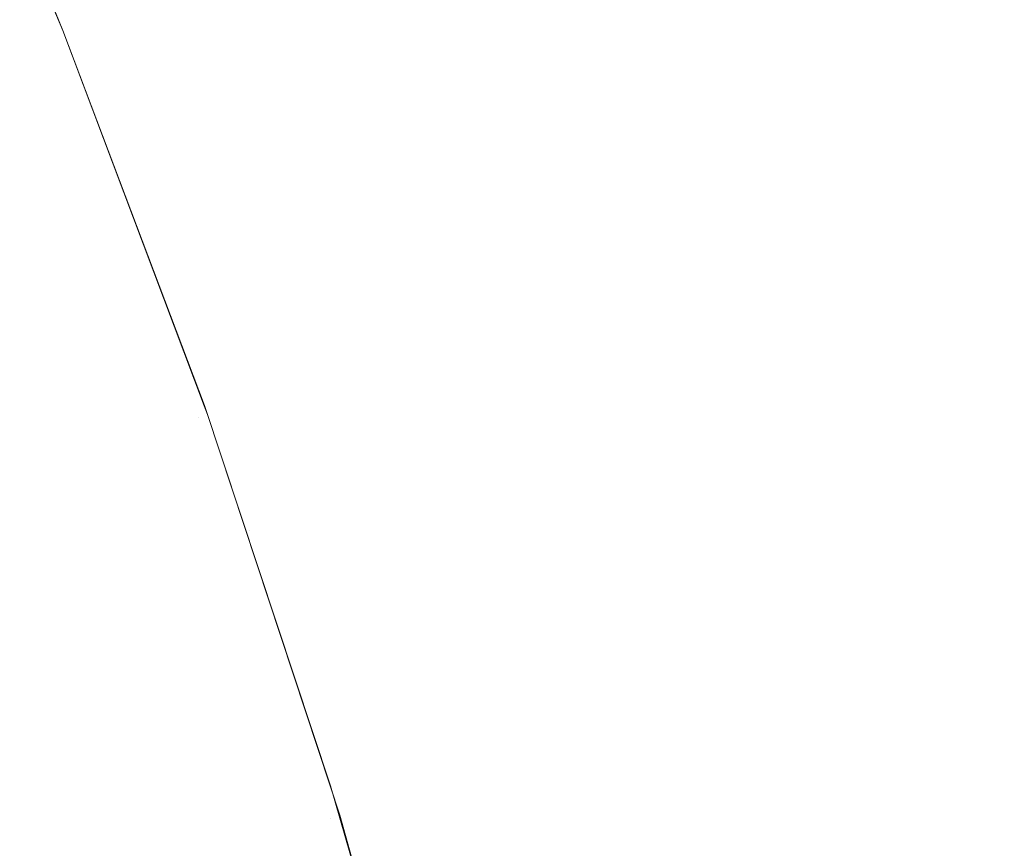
# Model space of a CAD drawing. Header units: centimetres. Extents: x -26.3 to 27.5, y 5.9 to 64.6.
# Tile 200 of 256: x -8.19414 to -8.18424, y 7.62916 to 7.6375. Entities that reach past the tile are written whole.
import ezdxf

# ---------------------------------------------------------------- set-up
doc = ezdxf.new("R2010")
doc.units = ezdxf.units.CM
doc.header["$LTSCALE"] = 2.54
doc.layers.add('Lucido design-1', color=7, linetype='Continuous')

# ---------------------------------------------------------------- blocks, each defined once
blk = doc.blocks.new('Gruppo-3-1')
at = {"color": 7, "linetype": 'Continuous', "lineweight": 9}
for points, invisible_edges in [([(-8.1955012, 7.641363, -743.8185239), (-8.1938367, 7.6374622, -743.8185239), (-8.1940837, 7.637363, -743.8226564), (-8.1957437, 7.6412533, -743.8226564)], 15), ([(-8.1955012, 7.641363, -779.9185239), (-8.1938367, 7.6374622, -779.9185239), (-8.1940837, 7.637363, -779.9226564), (-8.1957437, 7.6412533, -779.9226564)], 15), ([(-8.195287, 7.6411033, -743.814164), (-8.1937485, 7.6374977, -743.814164), (-8.1938367, 7.6374622, -743.8185239), (-8.1955012, 7.641363, -743.8185239)], 14), ([(-8.195287, 7.6411033, -779.914164), (-8.1937485, 7.6374977, -779.914164), (-8.1938367, 7.6374622, -779.9185239), (-8.1955012, 7.641363, -779.9185239)], 14), ([(-8.1957437, 7.6412533, -743.8226564), (-8.1940837, 7.637363, -743.8226564), (-8.1944888, 7.6372002, -743.8267707), (-8.1961415, 7.6410735, -743.8267707)], 15), ([(-8.1957437, 7.6412533, -779.9226564), (-8.1940837, 7.637363, -779.9226564), (-8.1944888, 7.6372002, -779.9267707), (-8.1961415, 7.6410735, -779.9267707)], 15), ([(-8.1952812, 7.6411058, -743.614164), (-8.1937048, 7.6373887, -743.614164), (-8.193707, 7.6373878, -743.814164), (-8.1937485, 7.6374977, -743.814164)], 10), ([(-8.1941356, 7.6384803, -743.6124391), (-8.1937048, 7.6373887, -743.614164), (-8.1952812, 7.6411058, -743.614164)], 9), ([(-8.1952812, 7.6411058, -779.714164), (-8.1937048, 7.6373887, -779.714164), (-8.193707, 7.6373878, -779.914164), (-8.1937485, 7.6374977, -779.914164)], 10), ([(-8.1941356, 7.6384803, -779.7124391), (-8.1937048, 7.6373887, -779.714164), (-8.1952812, 7.6411058, -779.714164)], 9), ([(-8.1937048, 7.6373887, -743.614164), (-8.1941356, 7.6384803, -743.6124391), (-8.1929331, 7.635437, -743.6124584)], 11), ([(-8.1941356, 7.6384803, -743.6124391), (-8.1940941, 7.6384803, -743.6107149), (-8.1928921, 7.635437, -743.6107534), (-8.1929331, 7.635437, -743.6124584)], 15), ([(-8.1937048, 7.6373887, -779.714164), (-8.1941356, 7.6384803, -779.7124391), (-8.1929331, 7.635437, -779.7124584)], 11), ([(-8.1941356, 7.6384803, -779.7124391), (-8.1940941, 7.6384803, -779.7107149), (-8.1928921, 7.635437, -779.7107534), (-8.1929331, 7.635437, -779.7124584)], 15), ([(-8.1928238, 7.635437, -743.6090489), (-8.1928921, 7.635437, -743.6107534), (-8.1940941, 7.6384803, -743.6107149), (-8.194025, 7.6384803, -743.6089911)], 15), ([(-8.1928238, 7.635437, -779.7090489), (-8.1928921, 7.635437, -779.7107534), (-8.1940941, 7.6384803, -779.7107149), (-8.194025, 7.6384803, -779.7089911)], 15), ([(-8.194025, 7.6384803, -743.6089911), (-8.1939283, 7.6384803, -743.6072693), (-8.1927282, 7.635437, -743.6073463), (-8.1928238, 7.635437, -743.6090489)], 15), ([(-8.194025, 7.6384803, -779.7089911), (-8.1939283, 7.6384803, -779.7072693), (-8.1927282, 7.635437, -779.7073463), (-8.1928238, 7.635437, -779.7090489)], 15), ([(-8.1926052, 7.635437, -743.6056446), (-8.1927282, 7.635437, -743.6073463), (-8.1939283, 7.6384803, -743.6072693), (-8.193804, 7.6384803, -743.6055483)], 15), ([(-8.1926052, 7.635437, -779.7056446), (-8.1927282, 7.635437, -779.7073463), (-8.1939283, 7.6384803, -779.7072693), (-8.193804, 7.6384803, -779.7055483)], 15), ([(-8.193804, 7.6384803, -743.6055483), (-8.1936522, 7.6384803, -743.6038308), (-8.1924551, 7.635437, -743.6039462), (-8.1926052, 7.635437, -743.6056446)], 15), ([(-8.193804, 7.6384803, -779.7055483), (-8.1936522, 7.6384803, -779.7038308), (-8.1924551, 7.635437, -779.7039462), (-8.1926052, 7.635437, -779.7056446)], 15), ([(-8.1922776, 7.635437, -743.6022492), (-8.1924551, 7.635437, -743.6039462), (-8.1936522, 7.6384803, -743.6038308), (-8.1934727, 7.6384803, -743.6021145)], 15), ([(-8.1922776, 7.635437, -779.7022492), (-8.1924551, 7.635437, -779.7039462), (-8.1936522, 7.6384803, -779.7038308), (-8.1934727, 7.6384803, -779.7021145)], 15), ([(-8.1934727, 7.6384803, -743.6021145), (-8.1932659, 7.6384803, -743.6004029), (-8.1920732, 7.635437, -743.6005567), (-8.1922776, 7.635437, -743.6022492)], 15), ([(-8.1934727, 7.6384803, -779.7021145), (-8.1932659, 7.6384803, -779.7004029), (-8.1920732, 7.635437, -779.7005567), (-8.1922776, 7.635437, -779.7022492)], 15), ([(-8.1918414, 7.635437, -743.5988659), (-8.1920732, 7.635437, -743.6005567), (-8.1932659, 7.6384803, -743.6004029), (-8.1930315, 7.6384803, -743.598693)], 15), ([(-8.1918414, 7.635437, -779.6988659), (-8.1920732, 7.635437, -779.7005567), (-8.1932659, 7.6384803, -779.7004029), (-8.1930315, 7.6384803, -779.698693)], 15), ([(-8.1930315, 7.6384803, -743.598693), (-8.19277, 7.6384803, -743.5969891), (-8.1915828, 7.635437, -743.5971811), (-8.1918414, 7.635437, -743.5988659)], 15), ([(-8.1930315, 7.6384803, -779.698693), (-8.19277, 7.6384803, -779.6969891), (-8.1915828, 7.635437, -779.6971811), (-8.1918414, 7.635437, -779.6988659)], 15), ([(-8.1912969, 7.635437, -743.5954984), (-8.1915828, 7.635437, -743.5971811), (-8.19277, 7.6384803, -743.5969891), (-8.1924809, 7.6384803, -743.5952874)], 15), ([(-8.1912969, 7.635437, -779.6954984), (-8.1915828, 7.635437, -779.6971811), (-8.19277, 7.6384803, -779.6969891), (-8.1924809, 7.6384803, -779.6952874)], 15), ([(-8.1924809, 7.6384803, -743.5952874), (-8.192165, 7.6384803, -743.593593), (-8.1909845, 7.635437, -743.5938229), (-8.1912969, 7.635437, -743.5954984)], 15), ([(-8.1924809, 7.6384803, -779.6952874), (-8.192165, 7.6384803, -779.693593), (-8.1909845, 7.635437, -779.6938229), (-8.1912969, 7.635437, -779.6954984)], 15), ([(-8.1906448, 7.635437, -743.5921501), (-8.1909845, 7.635437, -743.5938229), (-8.192165, 7.6384803, -743.593593), (-8.1918214, 7.6384803, -743.5919013)], 15), ([(-8.1906448, 7.635437, -779.6921501), (-8.1909845, 7.635437, -779.6938229), (-8.192165, 7.6384803, -779.693593), (-8.1918214, 7.6384803, -779.6919013)], 15), ([(-8.1918214, 7.6384803, -743.5919013), (-8.1914514, 7.6384803, -743.5902181), (-8.1902789, 7.635437, -743.5904857), (-8.1906448, 7.635437, -743.5921501)], 15), ([(-8.1918214, 7.6384803, -779.6919013), (-8.1914514, 7.6384803, -779.6902181), (-8.1902789, 7.635437, -779.6904857), (-8.1906448, 7.635437, -779.6921501)], 15), ([(-8.1898857, 7.635437, -743.5888244), (-8.1902789, 7.635437, -743.5904857), (-8.1914514, 7.6384803, -743.5902181), (-8.1910537, 7.6384803, -743.588538)], 15), ([(-8.1898857, 7.635437, -779.6888244), (-8.1902789, 7.635437, -779.6904857), (-8.1914514, 7.6384803, -779.6902181), (-8.1910537, 7.6384803, -779.688538)], 15), ([(-8.1910537, 7.6384803, -743.588538), (-8.19063, 7.6384803, -743.5868677), (-8.1894667, 7.635437, -743.5871728), (-8.1898857, 7.635437, -743.5888244)], 15), ([(-8.1910537, 7.6384803, -779.688538), (-8.19063, 7.6384803, -779.6868677), (-8.1894667, 7.635437, -779.6871728), (-8.1898857, 7.635437, -779.6888244)], 15), ([(-8.1890203, 7.635437, -743.5855247), (-8.1894667, 7.635437, -743.5871728), (-8.19063, 7.6384803, -743.5868677), (-8.1901786, 7.6384803, -743.585201)], 15), ([(-8.1890203, 7.635437, -779.6855247), (-8.1894667, 7.635437, -779.6871728), (-8.19063, 7.6384803, -779.6868677), (-8.1901786, 7.6384803, -779.685201)], 15), ([(-8.1901786, 7.6384803, -743.585201), (-8.1897016, 7.6384803, -743.5835454), (-8.1885487, 7.635437, -743.5838876), (-8.1890203, 7.635437, -743.5855247)], 15), ([(-8.1901786, 7.6384803, -779.685201), (-8.1897016, 7.6384803, -779.6835454), (-8.1885487, 7.635437, -779.6838876), (-8.1890203, 7.635437, -779.6855247)], 15), ([(-8.1880497, 7.635437, -743.5822544), (-8.1885487, 7.635437, -743.5838876), (-8.1897016, 7.6384803, -743.5835454), (-8.189197, 7.6384803, -743.5818938)], 15), ([(-8.1880497, 7.635437, -779.6822544), (-8.1885487, 7.635437, -779.6838876), (-8.1897016, 7.6384803, -779.6835454), (-8.189197, 7.6384803, -779.6818938)], 15), ([(-8.189197, 7.6384803, -743.5818938), (-8.1886672, 7.6384803, -743.5802545), (-8.1875258, 7.635437, -743.5806335), (-8.1880497, 7.635437, -743.5822544)], 15), ([(-8.189197, 7.6384803, -779.6818938), (-8.1886672, 7.6384803, -779.6802545), (-8.1875258, 7.635437, -779.6806335), (-8.1880497, 7.635437, -779.6822544)], 15), ([(-8.1869747, 7.635437, -743.579017), (-8.1875258, 7.635437, -743.5806335), (-8.1886672, 7.6384803, -743.5802545), (-8.1881098, 7.6384803, -743.5786198)], 15), ([(-8.1869747, 7.635437, -779.679017), (-8.1875258, 7.635437, -779.6806335), (-8.1886672, 7.6384803, -779.6802545), (-8.1881098, 7.6384803, -779.6786198)], 15), ([(-8.1881098, 7.6384803, -743.5786198), (-8.1875279, 7.6384803, -743.5769985), (-8.1863993, 7.635437, -743.5774139), (-8.1869747, 7.635437, -743.579017)], 15), ([(-8.1881098, 7.6384803, -779.6786198), (-8.1875279, 7.6384803, -779.6769985), (-8.1863993, 7.635437, -779.6774139), (-8.1869747, 7.635437, -779.679017)], 15), ([(-8.1857965, 7.635437, -743.5758157), (-8.1863993, 7.635437, -743.5774139), (-8.1875279, 7.6384803, -743.5769985), (-8.1869183, 7.6384803, -743.5753823)], 15), ([(-8.1857965, 7.635437, -779.6758157), (-8.1863993, 7.635437, -779.6774139), (-8.1875279, 7.6384803, -779.6769985), (-8.1869183, 7.6384803, -779.6753823)], 15), ([(-8.1869183, 7.6384803, -743.5753823), (-8.1862848, 7.6384803, -743.5737807), (-8.1851701, 7.635437, -743.574232), (-8.1857965, 7.635437, -743.5758157)], 15), ([(-8.1869183, 7.6384803, -779.6753823), (-8.1862848, 7.6384803, -779.6737807), (-8.1851701, 7.635437, -779.674232), (-8.1857965, 7.635437, -779.6758157)], 15), ([(-8.1845163, 7.635437, -743.5726538), (-8.1851701, 7.635437, -743.574232), (-8.1862848, 7.6384803, -743.5737807), (-8.1856236, 7.6384803, -743.5721846)], 15), ([(-8.1845163, 7.635437, -779.6726538), (-8.1851701, 7.635437, -779.674232), (-8.1862848, 7.6384803, -779.6737807), (-8.1856236, 7.6384803, -779.6721846)], 15), ([(-8.1856236, 7.6384803, -743.5721846), (-8.1849392, 7.6384803, -743.5706044), (-8.1838395, 7.635437, -743.5710912), (-8.1845163, 7.635437, -743.5726538)], 15), ([(-8.1856236, 7.6384803, -779.6721846), (-8.1849392, 7.6384803, -779.6706044), (-8.1838395, 7.635437, -779.6710912), (-8.1845163, 7.635437, -779.6726538)], 15), ([(-8.1831354, 7.635437, -743.5695345), (-8.1838395, 7.635437, -743.5710912), (-8.1849392, 7.6384803, -743.5706044), (-8.1842271, 7.6384803, -743.5690301)], 15), ([(-8.1831354, 7.635437, -779.6695345), (-8.1838395, 7.635437, -779.6710912), (-8.1849392, 7.6384803, -779.6706044), (-8.1842271, 7.6384803, -779.6690301)], 15), ([(-25.9865374, 7.6375578, -743.1213993), (-25.9865374, 7.6344086, -743.120209), (27.1134626, 7.6344086, -743.120209), (27.1134626, 7.6375578, -743.1213993)], 10), ([(-25.9865374, 7.6375578, -779.2213993), (-25.9865374, 7.6344086, -779.220209), (27.1134626, 7.6344086, -779.220209), (27.1134626, 7.6375578, -779.2213993)], 10), ([(-8.1938367, 7.6374622, -743.8185239), (-8.1937485, 7.6374977, -743.814164), (-8.193707, 7.6373878, -743.814164)], 9), ([(-8.1938367, 7.6374622, -779.9185239), (-8.1937485, 7.6374977, -779.914164), (-8.193707, 7.6373878, -779.914164)], 9), ([(-8.1938367, 7.6374622, -743.8185239), (-8.1923393, 7.6334943, -743.8185239), (-8.1925903, 7.6334056, -743.8226564), (-8.1940837, 7.637363, -743.8226564)], 15), ([(-8.1938367, 7.6374622, -779.9185239), (-8.1923393, 7.6334943, -779.9185239), (-8.1925903, 7.6334056, -779.9226564), (-8.1940837, 7.637363, -779.9226564)], 15), ([(-8.1923393, 7.6334943, -743.8185239), (-8.1938367, 7.6374622, -743.8185239), (-8.193707, 7.6373878, -743.814164), (-8.1922831, 7.6336145, -743.814164)], 11), ([(-8.1923393, 7.6334943, -779.9185239), (-8.1938367, 7.6374622, -779.9185239), (-8.193707, 7.6373878, -779.914164), (-8.1922831, 7.6336145, -779.914164)], 11), ([(-8.1940837, 7.637363, -743.8226564), (-8.1925903, 7.6334056, -743.8226564), (-8.1930019, 7.6332602, -743.8267707), (-8.1944888, 7.6372002, -743.8267707)], 15), ([(-8.1940837, 7.637363, -779.9226564), (-8.1925903, 7.6334056, -779.9226564), (-8.1930019, 7.6332602, -779.9267707), (-8.1944888, 7.6372002, -779.9267707)], 15), ([(-8.193707, 7.6373878, -743.814164), (-8.1937048, 7.6373887, -743.614164), (-8.1922812, 7.6336152, -743.614164), (-8.1922831, 7.6336145, -743.814164)], 5), ([(-8.193707, 7.6373878, -779.914164), (-8.1937048, 7.6373887, -779.714164), (-8.1922812, 7.6336152, -779.714164), (-8.1922831, 7.6336145, -779.914164)], 5), ([(-8.1929331, 7.635437, -743.6124584), (-8.1922812, 7.6336152, -743.614164), (-8.1937048, 7.6373887, -743.614164)], 9), ([(-8.1929331, 7.635437, -779.7124584), (-8.1922812, 7.6336152, -779.714164), (-8.1937048, 7.6373887, -779.714164)], 9), ([(-8.1944888, 7.6372002, -743.8267707), (-8.1930019, 7.6332602, -743.8267707), (-8.1935731, 7.6330584, -743.83086), (-8.1950509, 7.6369743, -743.83086)], 15), ([(-8.1944888, 7.6372002, -779.9267707), (-8.1930019, 7.6332602, -779.9267707), (-8.1935731, 7.6330584, -779.93086), (-8.1950509, 7.6369743, -779.93086)], 15), ([(-8.1950509, 7.6369743, -743.83086), (-8.1935731, 7.6330584, -743.83086), (-8.1943025, 7.6328007, -743.8349172), (-8.1957687, 7.6366859, -743.8349172)], 15), ([(-8.1950509, 7.6369743, -779.93086), (-8.1935731, 7.6330584, -779.93086), (-8.1943025, 7.6328007, -779.9349172), (-8.1957687, 7.6366859, -779.9349172)], 15), ([(-8.1929331, 7.635437, -743.6124584), (-8.1928921, 7.635437, -743.6107534), (-8.1917903, 7.632356, -743.6107887), (-8.1918308, 7.632356, -743.612476)], 15), ([(-8.1918308, 7.632356, -743.612476), (-8.1922812, 7.6336152, -743.614164), (-8.1929331, 7.635437, -743.6124584)], 11), ([(-8.1929331, 7.635437, -779.7124584), (-8.1928921, 7.635437, -779.7107534), (-8.1917903, 7.632356, -779.7107887), (-8.1918308, 7.632356, -779.712476)], 15), ([(-8.1918308, 7.632356, -779.712476), (-8.1922812, 7.6336152, -779.714164), (-8.1929331, 7.635437, -779.7124584)], 11), ([(-8.1917226, 7.632356, -743.6091019), (-8.1917903, 7.632356, -743.6107887), (-8.1928921, 7.635437, -743.6107534), (-8.1928238, 7.635437, -743.6090489)], 15), ([(-8.1917226, 7.632356, -779.7091019), (-8.1917903, 7.632356, -779.7107887), (-8.1928921, 7.635437, -779.7107534), (-8.1928238, 7.635437, -779.7090489)], 15), ([(-8.1928238, 7.635437, -743.6090489), (-8.1927282, 7.635437, -743.6073463), (-8.191628, 7.632356, -743.6074169), (-8.1917226, 7.632356, -743.6091019)], 15), ([(-8.1928238, 7.635437, -779.7090489), (-8.1927282, 7.635437, -779.7073463), (-8.191628, 7.632356, -779.7074169), (-8.1917226, 7.632356, -779.7091019)], 15), ([(-8.1915063, 7.632356, -743.6057329), (-8.191628, 7.632356, -743.6074169), (-8.1927282, 7.635437, -743.6073463), (-8.1926052, 7.635437, -743.6056446)], 15), ([(-8.1915063, 7.632356, -779.7057329), (-8.191628, 7.632356, -779.7074169), (-8.1927282, 7.635437, -779.7073463), (-8.1926052, 7.635437, -779.7056446)], 15), ([(-8.1926052, 7.635437, -743.6056446), (-8.1924551, 7.635437, -743.6039462), (-8.1913578, 7.632356, -743.6040521), (-8.1915063, 7.632356, -743.6057329)], 15), ([(-8.1926052, 7.635437, -779.7056446), (-8.1924551, 7.635437, -779.7039462), (-8.1913578, 7.632356, -779.7040521), (-8.1915063, 7.632356, -779.7057329)], 15), ([(-8.1911821, 7.632356, -743.6023726), (-8.1913578, 7.632356, -743.6040521), (-8.1924551, 7.635437, -743.6039462), (-8.1922776, 7.635437, -743.6022492)], 15), ([(-8.1911821, 7.632356, -779.7023726), (-8.1913578, 7.632356, -779.7040521), (-8.1924551, 7.635437, -779.7039462), (-8.1922776, 7.635437, -779.7022492)], 15), ([(-8.1922776, 7.635437, -743.6022492), (-8.1920732, 7.635437, -743.6005567), (-8.1909798, 7.632356, -743.6006976), (-8.1911821, 7.632356, -743.6023726)], 15), ([(-8.1922776, 7.635437, -779.7022492), (-8.1920732, 7.635437, -779.7005567), (-8.1909798, 7.632356, -779.7006976), (-8.1911821, 7.632356, -779.7023726)], 15), ([(-8.1907504, 7.632356, -743.5990244), (-8.1909798, 7.632356, -743.6006976), (-8.1920732, 7.635437, -743.6005567), (-8.1918414, 7.635437, -743.5988659)], 15), ([(-8.1907504, 7.632356, -779.6990244), (-8.1909798, 7.632356, -779.7006976), (-8.1920732, 7.635437, -779.7005567), (-8.1918414, 7.635437, -779.6988659)], 15), ([(-8.1918414, 7.635437, -743.5988659), (-8.1915828, 7.635437, -743.5971811), (-8.1904945, 7.632356, -743.597357), (-8.1907504, 7.632356, -743.5990244)], 15), ([(-8.1918414, 7.635437, -779.6988659), (-8.1915828, 7.635437, -779.6971811), (-8.1904945, 7.632356, -779.697357), (-8.1907504, 7.632356, -779.6990244)], 15), ([(-8.1902116, 7.632356, -743.5956918), (-8.1904945, 7.632356, -743.597357), (-8.1915828, 7.635437, -743.5971811), (-8.1912969, 7.635437, -743.5954984)], 15), ([(-8.1902116, 7.632356, -779.6956918), (-8.1904945, 7.632356, -779.697357), (-8.1915828, 7.635437, -779.6971811), (-8.1912969, 7.635437, -779.6954984)], 15), ([(-8.1912969, 7.635437, -743.5954984), (-8.1909845, 7.635437, -743.5938229), (-8.1899024, 7.632356, -743.5940336), (-8.1902116, 7.632356, -743.5956918)], 15), ([(-8.1912969, 7.635437, -779.6954984), (-8.1909845, 7.635437, -779.6938229), (-8.1899024, 7.632356, -779.6940336), (-8.1902116, 7.632356, -779.6956918)], 15), ([(-8.1895662, 7.632356, -743.5923781), (-8.1899024, 7.632356, -743.5940336), (-8.1909845, 7.635437, -743.5938229), (-8.1906448, 7.635437, -743.5921501)], 15), ([(-8.1895662, 7.632356, -779.6923781), (-8.1899024, 7.632356, -779.6940336), (-8.1909845, 7.635437, -779.6938229), (-8.1906448, 7.635437, -779.6921501)], 15), ([(-8.1906448, 7.635437, -743.5921501), (-8.1902789, 7.635437, -743.5904857), (-8.1892041, 7.632356, -743.590731), (-8.1895662, 7.632356, -743.5923781)], 15), ([(-8.1906448, 7.635437, -779.6921501), (-8.1902789, 7.635437, -779.6904857), (-8.1892041, 7.632356, -779.690731), (-8.1895662, 7.632356, -779.6923781)], 15), ([(-8.188815, 7.632356, -743.5890869), (-8.1892041, 7.632356, -743.590731), (-8.1902789, 7.635437, -743.5904857), (-8.1898857, 7.635437, -743.5888244)], 15), ([(-8.188815, 7.632356, -779.6890869), (-8.1892041, 7.632356, -779.690731), (-8.1902789, 7.635437, -779.6904857), (-8.1898857, 7.635437, -779.6888244)], 15), ([(-8.1898857, 7.635437, -743.5888244), (-8.1894667, 7.635437, -743.5871728), (-8.1884003, 7.632356, -743.5874524), (-8.188815, 7.632356, -743.5890869)], 15), ([(-8.1898857, 7.635437, -779.6888244), (-8.1894667, 7.635437, -779.6871728), (-8.1884003, 7.632356, -779.6874524), (-8.188815, 7.632356, -779.6890869)], 15), ([(-8.1879586, 7.632356, -743.5858214), (-8.1884003, 7.632356, -743.5874524), (-8.1894667, 7.635437, -743.5871728), (-8.1890203, 7.635437, -743.5855247)], 15), ([(-8.1879586, 7.632356, -779.6858214), (-8.1884003, 7.632356, -779.6874524), (-8.1894667, 7.635437, -779.6871728), (-8.1890203, 7.635437, -779.6855247)], 15), ([(-8.1890203, 7.635437, -743.5855247), (-8.1885487, 7.635437, -743.5838876), (-8.1874918, 7.632356, -743.5842012), (-8.1879586, 7.632356, -743.5858214)], 15), ([(-8.1890203, 7.635437, -779.6855247), (-8.1885487, 7.635437, -779.6838876), (-8.1874918, 7.632356, -779.6842012), (-8.1879586, 7.632356, -779.6858214)], 15), ([(-8.186998, 7.632356, -743.582585), (-8.1874918, 7.632356, -743.5842012), (-8.1885487, 7.635437, -743.5838876), (-8.1880497, 7.635437, -743.5822544)], 15), ([(-8.186998, 7.632356, -779.682585), (-8.1874918, 7.632356, -779.6842012), (-8.1885487, 7.635437, -779.6838876), (-8.1880497, 7.635437, -779.6822544)], 15), ([(-8.1880497, 7.635437, -743.5822544), (-8.1875258, 7.635437, -743.5806335), (-8.1864796, 7.632356, -743.5809809), (-8.186998, 7.632356, -743.582585)], 15), ([(-8.1880497, 7.635437, -779.6822544), (-8.1875258, 7.635437, -779.6806335), (-8.1864796, 7.632356, -779.6809809), (-8.186998, 7.632356, -779.682585)], 15), ([(-8.1859341, 7.632356, -743.5793811), (-8.1864796, 7.632356, -743.5809809), (-8.1875258, 7.635437, -743.5806335), (-8.1869747, 7.635437, -743.579017)], 15), ([(-8.1859341, 7.632356, -779.6793811), (-8.1864796, 7.632356, -779.6809809), (-8.1875258, 7.635437, -779.6806335), (-8.1869747, 7.635437, -779.679017)], 15), ([(-8.1869747, 7.635437, -743.579017), (-8.1863993, 7.635437, -743.5774139), (-8.1853647, 7.632356, -743.5777946), (-8.1859341, 7.632356, -743.5793811)], 15), ([(-8.1869747, 7.635437, -779.679017), (-8.1863993, 7.635437, -779.6774139), (-8.1853647, 7.632356, -779.6777946), (-8.1859341, 7.632356, -779.6793811)], 15), ([(-8.1847681, 7.632356, -743.576213), (-8.1853647, 7.632356, -743.5777946), (-8.1863993, 7.635437, -743.5774139), (-8.1857965, 7.635437, -743.5758157)], 15), ([(-8.1847681, 7.632356, -779.676213), (-8.1853647, 7.632356, -779.6777946), (-8.1863993, 7.635437, -779.6774139), (-8.1857965, 7.635437, -779.6758157)], 15), ([(-8.1857965, 7.635437, -743.5758157), (-8.1851701, 7.635437, -743.574232), (-8.1841482, 7.632356, -743.5746458), (-8.1847681, 7.632356, -743.576213)], 15), ([(-8.1857965, 7.635437, -779.6758157), (-8.1851701, 7.635437, -779.674232), (-8.1841482, 7.632356, -779.6746458), (-8.1847681, 7.632356, -779.676213)], 15), ([(-8.1835012, 7.632356, -743.5730838), (-8.1841482, 7.632356, -743.5746458), (-8.1851701, 7.635437, -743.574232), (-8.1845163, 7.635437, -743.5726538)], 15), ([(-8.1835012, 7.632356, -779.6730838), (-8.1841482, 7.632356, -779.6746458), (-8.1851701, 7.635437, -779.674232), (-8.1845163, 7.635437, -779.6726538)], 15), ([(-8.1845163, 7.635437, -743.5726538), (-8.1838395, 7.635437, -743.5710912), (-8.1828314, 7.632356, -743.5715375), (-8.1835012, 7.632356, -743.5730838)], 15), ([(-8.1845163, 7.635437, -779.6726538), (-8.1838395, 7.635437, -779.6710912), (-8.1828314, 7.632356, -779.6715375), (-8.1835012, 7.632356, -779.6730838)], 15), ([(27.1134626, 7.6335617, -743.1198889), (27.1134626, 7.6344086, -743.120209), (-25.9865374, 7.6344086, -743.120209), (-25.9865374, 7.6335617, -743.1198889)], 10), ([(27.1134626, 7.6335617, -779.2198889), (27.1134626, 7.6344086, -779.220209), (-25.9865374, 7.6344086, -779.220209), (-25.9865374, 7.6335617, -779.2198889)], 10), ([(-25.9865374, 7.6335617, -743.1198889), (-25.9865374, 7.6302781, -743.1188058), (27.1134626, 7.6302781, -743.1188058), (27.1134626, 7.6335617, -743.1198889)], 10), ([(-25.9865374, 7.6335617, -779.2198889), (-25.9865374, 7.6302781, -779.2188058), (27.1134626, 7.6302781, -779.2188058), (27.1134626, 7.6335617, -779.2198889)], 10), ([(-8.1922831, 7.6336145, -743.814164), (-8.1922496, 7.633526, -743.814164), (-8.1923393, 7.6334943, -743.8185239)], 10), ([(-8.1922831, 7.6336145, -779.914164), (-8.1922496, 7.633526, -779.914164), (-8.1923393, 7.6334943, -779.9185239)], 10), ([(-8.1922496, 7.633526, -743.814164), (-8.1922831, 7.6336145, -743.814164), (-8.1922812, 7.6336152, -743.614164)], 10), ([(-8.1922496, 7.633526, -779.914164), (-8.1922831, 7.6336145, -779.914164), (-8.1922812, 7.6336152, -779.714164)], 10), ([(-8.1922812, 7.6336152, -743.614164), (-8.1910124, 7.629792, -743.614164), (-8.1910182, 7.6297901, -743.814164), (-8.1922496, 7.633526, -743.814164)], 10), ([(-8.1910124, 7.629792, -743.614164), (-8.1922812, 7.6336152, -743.614164), (-8.1918308, 7.632356, -743.612476)], 10), ([(-8.1922812, 7.6336152, -779.714164), (-8.1910124, 7.629792, -779.714164), (-8.1910182, 7.6297901, -779.914164), (-8.1922496, 7.633526, -779.914164)], 10), ([(-8.1910124, 7.629792, -779.714164), (-8.1922812, 7.6336152, -779.714164), (-8.1918308, 7.632356, -779.712476)], 10), ([(-8.1923393, 7.6334943, -743.8185239), (-8.1910116, 7.6294664, -743.8185239), (-8.1912661, 7.6293885, -743.8226564), (-8.1925903, 7.6334056, -743.8226564)], 15), ([(-8.1923393, 7.6334943, -779.9185239), (-8.1910116, 7.6294664, -779.9185239), (-8.1912661, 7.6293885, -779.9226564), (-8.1925903, 7.6334056, -779.9226564)], 15), ([(-8.1910116, 7.6294664, -743.8185239), (-8.1923393, 7.6334943, -743.8185239), (-8.1922496, 7.633526, -743.814164), (-8.1910182, 7.6297901, -743.814164)], 11), ([(-8.1910116, 7.6294664, -779.9185239), (-8.1923393, 7.6334943, -779.9185239), (-8.1922496, 7.633526, -779.914164), (-8.1910182, 7.6297901, -779.914164)], 11), ([(-8.1925903, 7.6334056, -743.8226564), (-8.1912661, 7.6293885, -743.8226564), (-8.1916836, 7.6292607, -743.8267707), (-8.1930019, 7.6332602, -743.8267707)], 15), ([(-8.1925903, 7.6334056, -779.9226564), (-8.1912661, 7.6293885, -779.9226564), (-8.1916836, 7.6292607, -779.9267707), (-8.1930019, 7.6332602, -779.9267707)], 15), ([(-8.1930019, 7.6332602, -743.8267707), (-8.1916836, 7.6292607, -743.8267707), (-8.1922628, 7.6290833, -743.83086), (-8.1935731, 7.6330584, -743.83086)], 15), ([(-8.1930019, 7.6332602, -779.9267707), (-8.1916836, 7.6292607, -779.9267707), (-8.1922628, 7.6290833, -779.93086), (-8.1935731, 7.6330584, -779.93086)], 15), ([(-8.1935731, 7.6330584, -743.83086), (-8.1922628, 7.6290833, -743.83086), (-8.1930025, 7.6288568, -743.8349172), (-8.1943025, 7.6328007, -743.8349172)], 15), ([(-8.1935731, 7.6330584, -779.93086), (-8.1922628, 7.6290833, -779.93086), (-8.1930025, 7.6288568, -779.9349172), (-8.1943025, 7.6328007, -779.9349172)], 15), ([(-8.1943025, 7.6328007, -743.8349172), (-8.1930025, 7.6288568, -743.8349172), (-8.1939009, 7.6285816, -743.8389357), (-8.1951884, 7.6324877, -743.8389357)], 15), ([(-8.1943025, 7.6328007, -779.9349172), (-8.1930025, 7.6288568, -779.9349172), (-8.1939009, 7.6285816, -779.9389357), (-8.1951884, 7.6324877, -779.9389357)], 15), ([(-8.1951884, 7.6324877, -743.8389357), (-8.1939009, 7.6285816, -743.8389357), (-8.194956, 7.6282585, -743.8429085), (-8.1962289, 7.63212, -743.8429085)], 15), ([(-8.1951884, 7.6324877, -779.9389357), (-8.1939009, 7.6285816, -779.9389357), (-8.194956, 7.6282585, -779.9429085), (-8.1962289, 7.63212, -779.9429085)], 15), ([(-8.1918308, 7.632356, -743.612476), (-8.1917903, 7.632356, -743.6107887), (-8.1907898, 7.6292405, -743.6108208), (-8.19083, 7.6292405, -743.6124921)], 15), ([(-8.1918308, 7.632356, -743.612476), (-8.19083, 7.6292405, -743.6124921), (-8.1910124, 7.629792, -743.614164)], 11), ([(-8.1918308, 7.632356, -779.712476), (-8.1917903, 7.632356, -779.7107887), (-8.1907898, 7.6292405, -779.7108208), (-8.19083, 7.6292405, -779.7124921)], 15), ([(-8.1918308, 7.632356, -779.712476), (-8.19083, 7.6292405, -779.7124921), (-8.1910124, 7.629792, -779.714164)], 11), ([(-8.1907228, 7.6292405, -743.60915), (-8.1907898, 7.6292405, -743.6108208), (-8.1917903, 7.632356, -743.6107887), (-8.1917226, 7.632356, -743.6091019)], 15), ([(-8.1907228, 7.6292405, -779.70915), (-8.1907898, 7.6292405, -779.7108208), (-8.1917903, 7.632356, -779.7107887), (-8.1917226, 7.632356, -779.7091019)], 15), ([(-8.1917226, 7.632356, -743.6091019), (-8.191628, 7.632356, -743.6074169), (-8.190629, 7.6292405, -743.6074811), (-8.1907228, 7.6292405, -743.60915)], 15), ([(-8.1917226, 7.632356, -779.7091019), (-8.191628, 7.632356, -779.7074169), (-8.190629, 7.6292405, -779.7074811), (-8.1907228, 7.6292405, -779.70915)], 15), ([(-8.1905085, 7.6292405, -743.605813), (-8.190629, 7.6292405, -743.6074811), (-8.191628, 7.632356, -743.6074169), (-8.1915063, 7.632356, -743.6057329)], 15), ([(-8.1905085, 7.6292405, -779.705813), (-8.190629, 7.6292405, -779.7074811), (-8.191628, 7.632356, -779.7074169), (-8.1915063, 7.632356, -779.7057329)], 15), ([(-8.1915063, 7.632356, -743.6057329), (-8.1913578, 7.632356, -743.6040521), (-8.1903614, 7.6292405, -743.6041482), (-8.1905085, 7.6292405, -743.605813)], 15), ([(-8.1915063, 7.632356, -779.7057329), (-8.1913578, 7.632356, -779.7040521), (-8.1903614, 7.6292405, -779.7041482), (-8.1905085, 7.6292405, -779.705813)], 15), ([(-8.1901874, 7.6292405, -743.6024847), (-8.1903614, 7.6292405, -743.6041482), (-8.1913578, 7.632356, -743.6040521), (-8.1911821, 7.632356, -743.6023726)], 15), ([(-8.1901874, 7.6292405, -779.7024847), (-8.1903614, 7.6292405, -779.7041482), (-8.1913578, 7.632356, -779.7040521), (-8.1911821, 7.632356, -779.7023726)], 15), ([(-8.1911821, 7.632356, -743.6023726), (-8.1909798, 7.632356, -743.6006976), (-8.189987, 7.6292405, -743.6008256), (-8.1901874, 7.6292405, -743.6024847)], 15), ([(-8.1911821, 7.632356, -779.7023726), (-8.1909798, 7.632356, -779.7006976), (-8.189987, 7.6292405, -779.7008256), (-8.1901874, 7.6292405, -779.7024847)], 15), ([(-8.1897598, 7.6292405, -743.5991683), (-8.189987, 7.6292405, -743.6008256), (-8.1909798, 7.632356, -743.6006976), (-8.1907504, 7.632356, -743.5990244)], 15), ([(-8.1897598, 7.6292405, -779.6991683), (-8.189987, 7.6292405, -779.7008256), (-8.1909798, 7.632356, -779.7006976), (-8.1907504, 7.632356, -779.6990244)], 15), ([(-8.1907504, 7.632356, -743.5990244), (-8.1904945, 7.632356, -743.597357), (-8.1895063, 7.6292405, -743.5975168), (-8.1897598, 7.6292405, -743.5991683)], 15), ([(-8.1907504, 7.632356, -779.6990244), (-8.1904945, 7.632356, -779.697357), (-8.1895063, 7.6292405, -779.6975168), (-8.1897598, 7.6292405, -779.6991683)], 15), ([(-8.1892261, 7.6292405, -743.5958674), (-8.1895063, 7.6292405, -743.5975168), (-8.1904945, 7.632356, -743.597357), (-8.1902116, 7.632356, -743.5956918)], 15), ([(-8.1892261, 7.6292405, -779.6958674), (-8.1895063, 7.6292405, -779.6975168), (-8.1904945, 7.632356, -779.697357), (-8.1902116, 7.632356, -779.6956918)], 15), ([(-8.1902116, 7.632356, -743.5956918), (-8.1899024, 7.632356, -743.5940336), (-8.1889199, 7.6292405, -743.594225), (-8.1892261, 7.6292405, -743.5958674)], 15), ([(-8.1902116, 7.632356, -779.6956918), (-8.1899024, 7.632356, -779.6940336), (-8.1889199, 7.6292405, -779.694225), (-8.1892261, 7.6292405, -779.6958674)], 15), ([(-8.1885868, 7.6292405, -743.5925852), (-8.1889199, 7.6292405, -743.594225), (-8.1899024, 7.632356, -743.5940336), (-8.1895662, 7.632356, -743.5923781)], 15), ([(-8.1885868, 7.6292405, -779.6925852), (-8.1889199, 7.6292405, -779.694225), (-8.1899024, 7.632356, -779.6940336), (-8.1895662, 7.632356, -779.6923781)], 15), ([(-8.1895662, 7.632356, -743.5923781), (-8.1892041, 7.632356, -743.590731), (-8.1882282, 7.6292405, -743.5909537), (-8.1885868, 7.6292405, -743.5925852)], 15), ([(-8.1895662, 7.632356, -779.6923781), (-8.1892041, 7.632356, -779.690731), (-8.1882282, 7.6292405, -779.6909537), (-8.1885868, 7.6292405, -779.6925852)], 15), ([(-8.1878427, 7.6292405, -743.5893253), (-8.1882282, 7.6292405, -743.5909537), (-8.1892041, 7.632356, -743.590731), (-8.188815, 7.632356, -743.5890869)], 15), ([(-8.1878427, 7.6292405, -779.6893253), (-8.1882282, 7.6292405, -779.6909537), (-8.1892041, 7.632356, -779.690731), (-8.188815, 7.632356, -779.6890869)], 15), ([(-8.188815, 7.632356, -743.5890869), (-8.1884003, 7.632356, -743.5874524), (-8.187432, 7.6292405, -743.5877063), (-8.1878427, 7.6292405, -743.5893253)], 15), ([(-8.188815, 7.632356, -779.6890869), (-8.1884003, 7.632356, -779.6874524), (-8.187432, 7.6292405, -779.6877063), (-8.1878427, 7.6292405, -779.6893253)], 15), ([(-8.1869945, 7.6292405, -743.5860908), (-8.187432, 7.6292405, -743.5877063), (-8.1884003, 7.632356, -743.5874524), (-8.1879586, 7.632356, -743.5858214)], 15), ([(-8.1869945, 7.6292405, -779.6860908), (-8.187432, 7.6292405, -779.6877063), (-8.1884003, 7.632356, -779.6874524), (-8.1879586, 7.632356, -779.6858214)], 15), ([(-8.1879586, 7.632356, -743.5858214), (-8.1874918, 7.632356, -743.5842012), (-8.1865322, 7.6292405, -743.5844861), (-8.1869945, 7.6292405, -743.5860908)], 15), ([(-8.1879586, 7.632356, -779.6858214), (-8.1874918, 7.632356, -779.6842012), (-8.1865322, 7.6292405, -779.6844861), (-8.1869945, 7.6292405, -779.6860908)], 15), ([(-8.186043, 7.6292405, -743.5828852), (-8.1865322, 7.6292405, -743.5844861), (-8.1874918, 7.632356, -743.5842012), (-8.186998, 7.632356, -743.582585)], 15), ([(-8.186043, 7.6292405, -779.6828852), (-8.1865322, 7.6292405, -779.6844861), (-8.1874918, 7.632356, -779.6842012), (-8.186998, 7.632356, -779.682585)], 15), ([(-8.186998, 7.632356, -743.582585), (-8.1864796, 7.632356, -743.5809809), (-8.1855296, 7.6292405, -743.5812963), (-8.186043, 7.6292405, -743.5828852)], 15), ([(-8.186998, 7.632356, -779.682585), (-8.1864796, 7.632356, -779.6809809), (-8.1855296, 7.6292405, -779.6812963), (-8.186043, 7.6292405, -779.6828852)], 15), ([(-8.1849893, 7.6292405, -743.5797118), (-8.1855296, 7.6292405, -743.5812963), (-8.1864796, 7.632356, -743.5809809), (-8.1859341, 7.632356, -743.5793811)], 15), ([(-8.1849893, 7.6292405, -779.6797118), (-8.1855296, 7.6292405, -779.6812963), (-8.1864796, 7.632356, -779.6809809), (-8.1859341, 7.632356, -779.6793811)], 15), ([(-8.1859341, 7.632356, -743.5793811), (-8.1853647, 7.632356, -743.5777946), (-8.1844252, 7.6292405, -743.5781404), (-8.1849893, 7.6292405, -743.5797118)], 15), ([(-8.1859341, 7.632356, -779.6793811), (-8.1853647, 7.632356, -779.6777946), (-8.1844252, 7.6292405, -779.6781404), (-8.1849893, 7.6292405, -779.6797118)], 15), ([(-8.1838344, 7.6292405, -743.5765737), (-8.1844252, 7.6292405, -743.5781404), (-8.1853647, 7.632356, -743.5777946), (-8.1847681, 7.632356, -743.576213)], 15), ([(-8.1838344, 7.6292405, -779.6765737), (-8.1844252, 7.6292405, -779.6781404), (-8.1853647, 7.632356, -779.6777946), (-8.1847681, 7.632356, -779.676213)], 15), ([(-8.1847681, 7.632356, -743.576213), (-8.1841482, 7.632356, -743.5746458), (-8.1832203, 7.6292405, -743.5750214), (-8.1838344, 7.6292405, -743.5765737)], 15), ([(-8.1847681, 7.632356, -779.676213), (-8.1841482, 7.632356, -779.6746458), (-8.1832203, 7.6292405, -779.6750214), (-8.1838344, 7.6292405, -779.6765737)], 15), ([(27.1134626, 7.6294988, -743.1185487), (27.1134626, 7.6302781, -743.1188058), (-25.9865374, 7.6302781, -743.1188058), (-25.9865374, 7.6294988, -743.1185487)], 10), ([(27.1134626, 7.6294988, -779.2185487), (27.1134626, 7.6302781, -779.2188058), (-25.9865374, 7.6302781, -779.2188058), (-25.9865374, 7.6294988, -779.2185487)], 10), ([(-8.1909207, 7.6294943, -743.814164), (-8.1910182, 7.6297901, -743.814164), (-8.1910124, 7.629792, -743.614164)], 10), ([(-8.1909207, 7.6294943, -779.914164), (-8.1910182, 7.6297901, -779.914164), (-8.1910124, 7.629792, -779.714164)], 10), ([(-8.1910182, 7.6297901, -743.814164), (-8.1909207, 7.6294943, -743.814164), (-8.1910116, 7.6294664, -743.8185239)], 10), ([(-8.1910182, 7.6297901, -779.914164), (-8.1909207, 7.6294943, -779.914164), (-8.1910116, 7.6294664, -779.9185239)], 10), ([(-8.1910124, 7.629792, -743.614164), (-8.1898998, 7.6259254, -743.614164), (-8.1899093, 7.6259227, -743.814164), (-8.1909207, 7.6294943, -743.814164)], 10), ([(-8.1899315, 7.6260939, -743.6125065), (-8.1898998, 7.6259254, -743.614164), (-8.1910124, 7.629792, -743.614164), (-8.19083, 7.6292405, -743.6124921)], 13), ([(-8.1910124, 7.629792, -779.714164), (-8.1898998, 7.6259254, -779.714164), (-8.1899093, 7.6259227, -779.914164), (-8.1909207, 7.6294943, -779.914164)], 10), ([(-8.1899315, 7.6260939, -779.7125065), (-8.1898998, 7.6259254, -779.714164), (-8.1910124, 7.629792, -779.714164), (-8.19083, 7.6292405, -779.7124921)], 13), ([(-25.9865374, 7.6294988, -743.1185487), (-25.9865374, 7.6260903, -743.1175841), (27.1134626, 7.6260903, -743.1175841), (27.1134626, 7.6294988, -743.1185487)], 10), ([(-25.9865374, 7.6294988, -779.2185487), (-25.9865374, 7.6260903, -779.2175841), (27.1134626, 7.6260903, -779.2175841), (27.1134626, 7.6294988, -779.2185487)], 10), ([(-8.1898561, 7.6253859, -743.8185239), (-8.1910116, 7.6294664, -743.8185239), (-8.1909207, 7.6294943, -743.814164), (-8.1899093, 7.6259227, -743.814164)], 11), ([(-8.1898561, 7.6253859, -779.9185239), (-8.1910116, 7.6294664, -779.9185239), (-8.1909207, 7.6294943, -779.914164), (-8.1899093, 7.6259227, -779.914164)], 11), ([(-8.1912661, 7.6293885, -743.8226564), (-8.1901137, 7.6253188, -743.8226564), (-8.1905362, 7.6252088, -743.8267707), (-8.1916836, 7.6292607, -743.8267707)], 15), ([(-8.1912661, 7.6293885, -779.9226564), (-8.1901137, 7.6253188, -779.9226564), (-8.1905362, 7.6252088, -779.9267707), (-8.1916836, 7.6292607, -779.9267707)], 15), ([(-8.1910116, 7.6294664, -743.8185239), (-8.1898561, 7.6253859, -743.8185239), (-8.1901137, 7.6253188, -743.8226564), (-8.1912661, 7.6293885, -743.8226564)], 15), ([(-8.1910116, 7.6294664, -779.9185239), (-8.1898561, 7.6253859, -779.9185239), (-8.1901137, 7.6253188, -779.9226564), (-8.1912661, 7.6293885, -779.9226564)], 15), ([(-8.1916836, 7.6292607, -743.8267707), (-8.1905362, 7.6252088, -743.8267707), (-8.1911224, 7.6250561, -743.83086), (-8.1922628, 7.6290833, -743.83086)], 15), ([(-8.1916836, 7.6292607, -779.9267707), (-8.1905362, 7.6252088, -779.9267707), (-8.1911224, 7.6250561, -779.93086), (-8.1922628, 7.6290833, -779.93086)], 15), ([(-8.19083, 7.6292405, -743.6124921), (-8.1907898, 7.6292405, -743.6108208), (-8.1898917, 7.6260939, -743.6108496), (-8.1899315, 7.6260939, -743.6125065)], 15), ([(-8.19083, 7.6292405, -779.7124921), (-8.1907898, 7.6292405, -779.7108208), (-8.1898917, 7.6260939, -779.7108496), (-8.1899315, 7.6260939, -779.7125065)], 15), ([(-8.1898253, 7.6260939, -743.6091932), (-8.1898917, 7.6260939, -743.6108496), (-8.1907898, 7.6292405, -743.6108208), (-8.1907228, 7.6292405, -743.60915)], 15), ([(-8.1898253, 7.6260939, -779.7091932), (-8.1898917, 7.6260939, -779.7108496), (-8.1907898, 7.6292405, -779.7108208), (-8.1907228, 7.6292405, -779.70915)], 15), ([(-8.1907228, 7.6292405, -743.60915), (-8.190629, 7.6292405, -743.6074811), (-8.1897323, 7.6260939, -743.6075387), (-8.1898253, 7.6260939, -743.6091932)], 15), ([(-8.1907228, 7.6292405, -779.70915), (-8.190629, 7.6292405, -779.7074811), (-8.1897323, 7.6260939, -779.7075387), (-8.1898253, 7.6260939, -779.7091932)], 15), ([(-8.1896129, 7.6260939, -743.605885), (-8.1897323, 7.6260939, -743.6075387), (-8.190629, 7.6292405, -743.6074811), (-8.1905085, 7.6292405, -743.605813)], 15), ([(-8.1896129, 7.6260939, -779.705885), (-8.1897323, 7.6260939, -779.7075387), (-8.190629, 7.6292405, -779.7074811), (-8.1905085, 7.6292405, -779.705813)], 15), ([(-8.1905085, 7.6292405, -743.605813), (-8.1903614, 7.6292405, -743.6041482), (-8.189467, 7.6260939, -743.6042345), (-8.1896129, 7.6260939, -743.605885)], 15), ([(-8.1905085, 7.6292405, -779.705813), (-8.1903614, 7.6292405, -779.7041482), (-8.189467, 7.6260939, -779.7042345), (-8.1896129, 7.6260939, -779.705885)], 15), ([(-8.1892945, 7.6260939, -743.6025853), (-8.189467, 7.6260939, -743.6042345), (-8.1903614, 7.6292405, -743.6041482), (-8.1901874, 7.6292405, -743.6024847)], 15), ([(-8.1892945, 7.6260939, -779.7025853), (-8.189467, 7.6260939, -779.7042345), (-8.1903614, 7.6292405, -779.7041482), (-8.1901874, 7.6292405, -779.7024847)], 15), ([(-8.1901874, 7.6292405, -743.6024847), (-8.189987, 7.6292405, -743.6008256), (-8.1890958, 7.6260939, -743.6009405), (-8.1892945, 7.6260939, -743.6025853)], 15), ([(-8.1901874, 7.6292405, -779.7024847), (-8.189987, 7.6292405, -779.7008256), (-8.1890958, 7.6260939, -779.7009405), (-8.1892945, 7.6260939, -779.7025853)], 15), ([(-8.1888706, 7.6260939, -743.5992975), (-8.1890958, 7.6260939, -743.6009405), (-8.189987, 7.6292405, -743.6008256), (-8.1897598, 7.6292405, -743.5991683)], 15), ([(-8.1888706, 7.6260939, -779.6992975), (-8.1890958, 7.6260939, -779.7009405), (-8.189987, 7.6292405, -779.7008256), (-8.1897598, 7.6292405, -779.6991683)], 15), ([(-8.1897598, 7.6292405, -743.5991683), (-8.1895063, 7.6292405, -743.5975168), (-8.1886193, 7.6260939, -743.5976602), (-8.1888706, 7.6260939, -743.5992975)], 15), ([(-8.1897598, 7.6292405, -779.6991683), (-8.1895063, 7.6292405, -779.6975168), (-8.1886193, 7.6260939, -779.6976602), (-8.1888706, 7.6260939, -779.6992975)], 15), ([(-8.1883415, 7.6260939, -743.596025), (-8.1886193, 7.6260939, -743.5976602), (-8.1895063, 7.6292405, -743.5975168), (-8.1892261, 7.6292405, -743.5958674)], 15), ([(-8.1883415, 7.6260939, -779.696025), (-8.1886193, 7.6260939, -779.6976602), (-8.1895063, 7.6292405, -779.6975168), (-8.1892261, 7.6292405, -779.6958674)], 15), ([(-8.1892261, 7.6292405, -743.5958674), (-8.1889199, 7.6292405, -743.594225), (-8.1880379, 7.6260939, -743.5943968), (-8.1883415, 7.6260939, -743.596025)], 15), ([(-8.1892261, 7.6292405, -779.6958674), (-8.1889199, 7.6292405, -779.694225), (-8.1880379, 7.6260939, -779.6943968), (-8.1883415, 7.6260939, -779.696025)], 15), ([(-8.1877077, 7.6260939, -743.5927711), (-8.1880379, 7.6260939, -743.5943968), (-8.1889199, 7.6292405, -743.594225), (-8.1885868, 7.6292405, -743.5925852)], 15), ([(-8.1877077, 7.6260939, -779.6927711), (-8.1880379, 7.6260939, -779.6943968), (-8.1889199, 7.6292405, -779.694225), (-8.1885868, 7.6292405, -779.6925852)], 15), ([(-8.1885868, 7.6292405, -743.5925852), (-8.1882282, 7.6292405, -743.5909537), (-8.1873522, 7.6260939, -743.5911537), (-8.1877077, 7.6260939, -743.5927711)], 15), ([(-8.1885868, 7.6292405, -779.6925852), (-8.1882282, 7.6292405, -779.6909537), (-8.1873522, 7.6260939, -779.6911537), (-8.1877077, 7.6260939, -779.6927711)], 15), ([(-8.18697, 7.6260939, -743.5895392), (-8.1873522, 7.6260939, -743.5911537), (-8.1882282, 7.6292405, -743.5909537), (-8.1878427, 7.6292405, -743.5893253)], 15), ([(-8.18697, 7.6260939, -779.6895392), (-8.1873522, 7.6260939, -779.6911537), (-8.1882282, 7.6292405, -779.6909537), (-8.1878427, 7.6292405, -779.6893253)], 15), ([(-8.1878427, 7.6292405, -743.5893253), (-8.187432, 7.6292405, -743.5877063), (-8.1865629, 7.6260939, -743.5879342), (-8.18697, 7.6260939, -743.5895392)], 15), ([(-8.1878427, 7.6292405, -779.6893253), (-8.187432, 7.6292405, -779.6877063), (-8.1865629, 7.6260939, -779.6879342), (-8.18697, 7.6260939, -779.6895392)], 15), ([(-8.1861291, 7.6260939, -743.5863326), (-8.1865629, 7.6260939, -743.5879342), (-8.187432, 7.6292405, -743.5877063), (-8.1869945, 7.6292405, -743.5860908)], 15), ([(-8.1861291, 7.6260939, -779.6863326), (-8.1865629, 7.6260939, -779.6879342), (-8.187432, 7.6292405, -779.6877063), (-8.1869945, 7.6292405, -779.6860908)], 15), ([(-8.1869945, 7.6292405, -743.5860908), (-8.1865322, 7.6292405, -743.5844861), (-8.1856708, 7.6260939, -743.5847417), (-8.1861291, 7.6260939, -743.5863326)], 15), ([(-8.1869945, 7.6292405, -779.6860908), (-8.1865322, 7.6292405, -779.6844861), (-8.1856708, 7.6260939, -779.6847417), (-8.1861291, 7.6260939, -779.6863326)], 15), ([(-8.1851858, 7.6260939, -743.5831547), (-8.1856708, 7.6260939, -743.5847417), (-8.1865322, 7.6292405, -743.5844861), (-8.186043, 7.6292405, -743.5828852)], 15), ([(-8.1851858, 7.6260939, -779.6831547), (-8.1856708, 7.6260939, -779.6847417), (-8.1865322, 7.6292405, -779.6844861), (-8.186043, 7.6292405, -779.6828852)], 15), ([(-8.186043, 7.6292405, -743.5828852), (-8.1855296, 7.6292405, -743.5812963), (-8.1846768, 7.6260939, -743.5815795), (-8.1851858, 7.6260939, -743.5831547)], 15), ([(-8.186043, 7.6292405, -779.6828852), (-8.1855296, 7.6292405, -779.6812963), (-8.1846768, 7.6260939, -779.6815795), (-8.1851858, 7.6260939, -779.6831547)], 15), ([(-8.1841412, 7.6260939, -743.5800086), (-8.1846768, 7.6260939, -743.5815795), (-8.1855296, 7.6292405, -743.5812963), (-8.1849893, 7.6292405, -743.5797118)], 15), ([(-8.1841412, 7.6260939, -779.6800086), (-8.1846768, 7.6260939, -779.6815795), (-8.1855296, 7.6292405, -779.6812963), (-8.1849893, 7.6292405, -779.6797118)], 15), ([(-8.1849893, 7.6292405, -743.5797118), (-8.1844252, 7.6292405, -743.5781404), (-8.183582, 7.6260939, -743.5784507), (-8.1841412, 7.6260939, -743.5800086)], 15), ([(-8.1849893, 7.6292405, -779.6797118), (-8.1844252, 7.6292405, -779.6781404), (-8.183582, 7.6260939, -779.6784507), (-8.1841412, 7.6260939, -779.6800086)], 15), ([(-8.1829962, 7.6260939, -743.5768975), (-8.183582, 7.6260939, -743.5784507), (-8.1844252, 7.6292405, -743.5781404), (-8.1838344, 7.6292405, -743.5765737)], 15), ([(-8.1829962, 7.6260939, -779.6768975), (-8.183582, 7.6260939, -779.6784507), (-8.1844252, 7.6292405, -779.6781404), (-8.1838344, 7.6292405, -779.6765737)], 15)]:
    blk.add_3dface(points, dxfattribs=dict(at, invisible_edges=invisible_edges))
blk = doc.blocks.new('Gruppo-4-1')
at = {"color": 7}
blk.add_blockref('Gruppo-3-1', (0, 0), dxfattribs=at)

msp = doc.modelspace()

# ---------------------------------------------------------------- block references
at = {"layer": 'Lucido design-1', "color": 7}
msp.add_blockref('Gruppo-4-1', (0, 0), dxfattribs=at)

doc.saveas('drawing.dxf')
